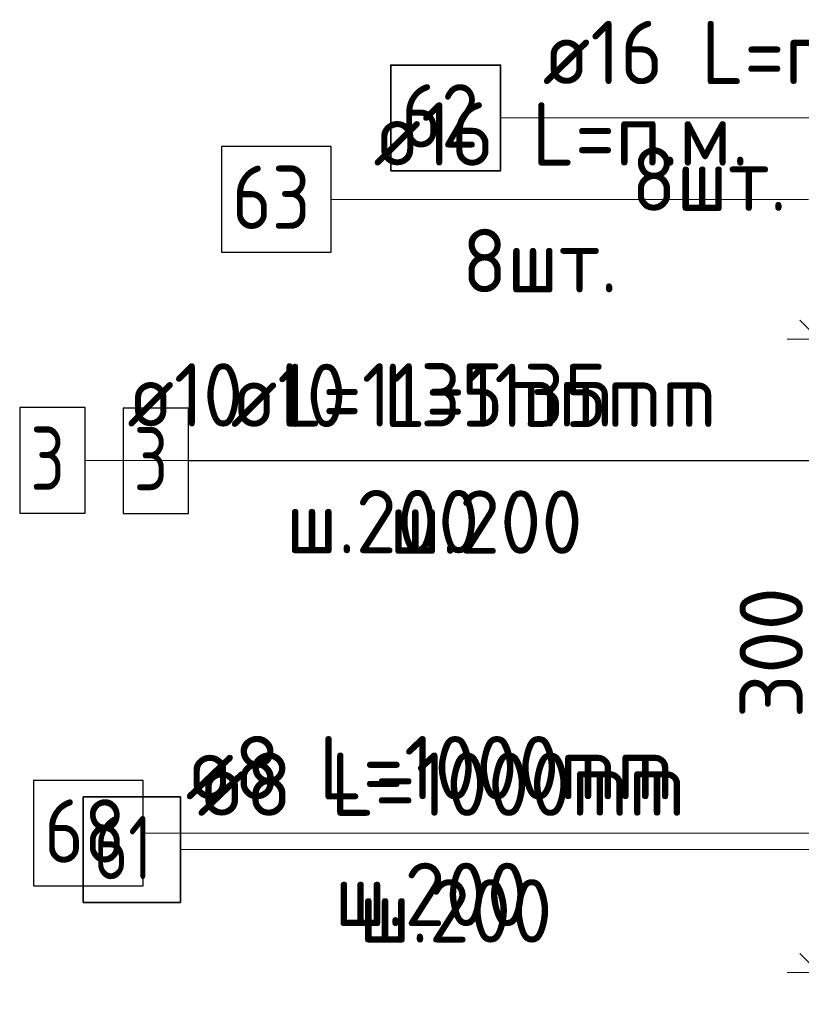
# Model space of a CAD drawing. Header units: metres. Extents: x -38 to 99, y -15 to 21.
# Tile 49 of 88: x 71.777 to 72.147, y 6.363 to 6.83. Entities that reach past the tile are written whole.
import ezdxf

# ---------------------------------------------------------------- set-up
doc = ezdxf.new("R2010")
doc.units = ezdxf.units.M
doc.header["$PDMODE"] = 65
for name, color, linetype, lineweight in [('XR$3$Арм.стержн. Арматура края', 96, 'Continuous', 35), ('XR$3$Арм.стержн. Хомут', 240, 'Continuous', 35), ('XR$3$Арм.стержн.горизонт. 1', 180, 'Continuous', 35), ('XR$3$Размерная линия (1)', 7, 'Continuous', 13), ('XR$5$Арм.стержн. Арматура края', 96, 'Continuous', 35), ('XR$5$Арм.стержн. Хомут', 240, 'Continuous', 35), ('XR$5$Арм.стержн.горизонт. 1', 180, 'Continuous', 35), ('XR$5$Размерная линия (1)', 7, 'Continuous', 13)]:
    doc.layers.add(name, color=color, linetype=linetype, lineweight=lineweight)
doc.styles.add('ISOCPEUR', font='txt')
doc.dimstyles.new('DIMSTYLE_10', dxfattribs={"dimtxt": 0.03, "dimasz": 0.03, "dimexe": 0, "dimexo": 0, "dimgap": 0.015, "dimtad": 2, "dimdec": 0, "dimlfac": 1000, "dimrnd": 1, "dimzin": 12, "dimdsep": 46, "dimtxsty": 'ISOCPEUR', "dimblk1": 'ALL_ML_STRICH', "dimblk2": 'ALL_ML_STRICH', "dimsah": 1, "dimcen": 0, "dimclrd": 7, "dimclre": 256, "dimclrt": 7, "dimadec": 0, "dimazin": 0, "dimtfac": 1, "dimtdec": 0, "dimtix": 1, "dimtmove": 2, "dimatfit": 3, "dimfxl": 0, "dimtzin": 0, "dimlwd": 0, "dimlwe": -3, "dimarcsym": 0})
doc.dimstyles.new('DIMSTYLE_12', dxfattribs={"dimtxt": 0.03, "dimasz": 0.03, "dimexe": 0, "dimexo": 0, "dimgap": 0.015, "dimtad": 2, "dimdec": 0, "dimlfac": 1000, "dimrnd": 1, "dimzin": 12, "dimdsep": 46, "dimtxsty": 'ISOCPEUR', "dimblk1": 'ALL_ML_STRICH', "dimblk2": 'ALL_ML_STRICH', "dimsah": 1, "dimcen": 0, "dimclrd": 7, "dimclre": 256, "dimclrt": 7, "dimadec": 0, "dimazin": 0, "dimtfac": 1, "dimtdec": 0, "dimtix": 1, "dimtmove": 2, "dimatfit": 3, "dimfxl": 0, "dimtzin": 0, "dimlwd": 0, "dimlwe": -3, "dimarcsym": 0})

# ---------------------------------------------------------------- blocks, each defined once
blk = doc.blocks.new('ALL_ML_STRICH')
at = {"color": 0, "linetype": 'ByBlock', "lineweight": -2}
for p, q in [((0, -0.5), (0, 0.5)), ((-0.3, -0.3), (0.3, 0.3)), ((-1, 0), (0.5, 0))]:
    blk.add_line(p, q, dxfattribs=at)
blk = doc.blocks.new('*D69')
at = {"layer": 'DEFPOINTS', "color": 7, "linetype": 'Continuous', "lineweight": 13, "transparency": 33554687}
for p in [(72.2753, 6.67826), (72.15496, 6.37826), (72.27526, 6.37826)]:
    blk.add_point(p, dxfattribs=at)
at = {"layer": 'XR$3$Размерная линия (1)', "color": 9, "linetype": 'Continuous', "lineweight": -2, "true_color": 0xc7c7c7, "transparency": 33554687}
for p, q in [((72.2553, 6.67826), (72.15496, 6.67826)), ((72.25526, 6.37826), (72.15496, 6.37826))]:
    blk.add_line(p, q, dxfattribs=at)
at = {"layer": 'XR$3$Размерная линия (1)', "color": 7, "linetype": 'Continuous', "lineweight": -2, "transparency": 33554687}
blk.add_line((72.15496, 6.37826), (72.15496, 6.67826), dxfattribs=at)
at = {"layer": 'XR$3$Размерная линия (1)', "color": 7, "linetype": 'Continuous', "lineweight": 13, "transparency": 33554687, "xscale": 0.03, "yscale": 0.03, "zscale": 0.03}
for p, rotation in [((72.15496, 6.67826), 90), ((72.15496, 6.37826), 270)]:
    blk.add_blockref('ALL_ML_STRICH', p, dxfattribs=dict(at, rotation=rotation))
at = {"layer": 'XR$3$Размерная линия (1)', "color": 7, "linetype": 'Continuous', "lineweight": 13, "transparency": 33554687, "insert": (72.13246, 6.52976), "char_height": 0.03, "width": 0.09, "attachment_point": 5, "rotation": 90, "style": 'ISOCPEUR'}
blk.add_mtext('\\A1;{300}', dxfattribs=at)
blk = doc.blocks.new('*D352')
at = {"layer": 'DEFPOINTS', "color": 7, "linetype": 'Continuous', "lineweight": 13, "transparency": 33554687}
for p in [(72.2753, 6.67826), (72.15496, 6.37826), (72.27526, 6.37826)]:
    blk.add_point(p, dxfattribs=at)
at = {"layer": 'XR$5$Размерная линия (1)', "color": 9, "linetype": 'Continuous', "lineweight": -2, "true_color": 0xc7c7c7, "transparency": 33554687}
for p, q in [((72.2553, 6.67826), (72.15496, 6.67826)), ((72.25526, 6.37826), (72.15496, 6.37826))]:
    blk.add_line(p, q, dxfattribs=at)
at = {"layer": 'XR$5$Размерная линия (1)', "color": 7, "linetype": 'Continuous', "lineweight": -2, "transparency": 33554687}
blk.add_line((72.15496, 6.37826), (72.15496, 6.67826), dxfattribs=at)
at = {"layer": 'XR$5$Размерная линия (1)', "color": 7, "linetype": 'Continuous', "lineweight": 13, "transparency": 33554687, "xscale": 0.03, "yscale": 0.03, "zscale": 0.03}
for p, rotation in [((72.15496, 6.67826), 90), ((72.15496, 6.37826), 270)]:
    blk.add_blockref('ALL_ML_STRICH', p, dxfattribs=dict(at, rotation=rotation))
at = {"layer": 'XR$5$Размерная линия (1)', "color": 7, "linetype": 'Continuous', "lineweight": 13, "transparency": 33554687, "insert": (72.13246, 6.52976), "char_height": 0.03, "width": 0.09, "attachment_point": 5, "rotation": 90, "style": 'ISOCPEUR'}
blk.add_mtext('\\A1;{300}', dxfattribs=at)

msp = doc.modelspace()

# ---------------------------------------------------------------- linework, layer by layer
at = {"layer": 'XR$3$Арм.стержн. Арматура края', "color": 7, "linetype": 'Continuous', "lineweight": 13, "transparency": 33554687}
msp.add_line((71.85659, 6.62065), (72.16359, 6.62065), dxfattribs=at)
at = {"layer": 'XR$3$Арм.стержн. Арматура края', "color": 7, "linetype": 'Continuous', "lineweight": 25, "transparency": 33554687}
msp.add_lwpolyline([(71.82559, 6.59565), (71.85659, 6.59565), (71.85659, 6.64565), (71.82559, 6.64565), (71.82559, 6.59565)], dxfattribs=at)
at = {"layer": 'XR$3$Арм.стержн. Хомут', "color": 7, "linetype": 'Continuous', "lineweight": 13, "transparency": 33554687}
for p, q in [((71.85279, 6.43651), (72.13879, 6.43651)), ((72.13879, 6.43651), (72.30423, 6.43651))]:
    msp.add_line(p, q, dxfattribs=at)
at = {"layer": 'XR$3$Арм.стержн. Хомут', "color": 7, "linetype": 'Continuous', "lineweight": 35, "transparency": 33554687}
msp.add_lwpolyline([(71.80679, 6.41151), (71.85279, 6.41151), (71.85279, 6.46151), (71.80679, 6.46151), (71.80679, 6.41151)], dxfattribs=at)
at = {"layer": 'XR$3$Арм.стержн.горизонт. 1', "color": 7, "linetype": 'Continuous', "lineweight": 13, "transparency": 33554687}
msp.add_line((72.00431, 6.78305), (72.23031, 6.78305), dxfattribs=at)
at = {"layer": 'XR$3$Арм.стержн.горизонт. 1', "color": 7, "linetype": 'Continuous', "lineweight": 35, "transparency": 33554687}
msp.add_lwpolyline([(71.95231, 6.75805), (72.00431, 6.75805), (72.00431, 6.80805), (71.95231, 6.80805), (71.95231, 6.75805)], dxfattribs=at)
at = {"layer": 'XR$5$Арм.стержн. Арматура края', "color": 7, "linetype": 'Continuous', "lineweight": 13, "transparency": 33554687}
for p, q in [((71.80767, 6.62087), (72.11467, 6.62087)), ((72.11467, 6.62087), (72.3053, 6.62087))]:
    msp.add_line(p, q, dxfattribs=at)
at = {"layer": 'XR$5$Арм.стержн. Арматура края', "color": 7, "linetype": 'Continuous', "lineweight": 25, "transparency": 33554687}
msp.add_lwpolyline([(71.77667, 6.59587), (71.80767, 6.59587), (71.80767, 6.64587), (71.77667, 6.64587), (71.77667, 6.59587)], dxfattribs=at)
at = {"layer": 'XR$5$Арм.стержн. Хомут', "color": 7, "linetype": 'Continuous', "lineweight": 13, "transparency": 33554687}
for p, q in [((71.8352, 6.44431), (72.1332, 6.44431)), ((72.1332, 6.44431), (72.30426, 6.44431))]:
    msp.add_line(p, q, dxfattribs=at)
at = {"layer": 'XR$5$Арм.стержн. Хомут', "color": 7, "linetype": 'Continuous', "lineweight": 25, "transparency": 33554687}
msp.add_lwpolyline([(71.7832, 6.41931), (71.8352, 6.41931), (71.8352, 6.46931), (71.7832, 6.46931), (71.7832, 6.41931)], dxfattribs=at)
at = {"layer": 'XR$5$Арм.стержн.горизонт. 1', "color": 7, "linetype": 'Continuous', "lineweight": 13, "transparency": 33554687}
msp.add_line((71.92415, 6.74446), (72.15015, 6.74446), dxfattribs=at)
at = {"layer": 'XR$5$Арм.стержн.горизонт. 1', "color": 7, "linetype": 'Continuous', "lineweight": 25, "transparency": 33554687}
msp.add_lwpolyline([(71.87215, 6.71946), (71.92415, 6.71946), (71.92415, 6.76946), (71.87215, 6.76946), (71.87215, 6.71946)], dxfattribs=at)

# ---------------------------------------------------------------- texts
at = {"layer": 'XR$3$Арм.стержн. Арматура края', "color": 7, "linetype": 'Continuous', "lineweight": 25, "transparency": 33554687, "char_height": 0.03, "attachment_point": 7, "style": 'ISOCPEUR'}
for s, insert, width in [('\\W0.92;ø10 L=1135mm ', (71.87659, 6.63665), 0.2806692), ('\\W0.78;3', (71.83059, 6.60665), 0.0326407), ('\\W0.95;ш.200 ', (71.95159, 6.57665), 0.1311997)]:
    msp.add_mtext(s, dxfattribs=dict(at, insert=insert, width=width))
at = {"layer": 'XR$3$Арм.стержн. Хомут', "color": 7, "linetype": 'Continuous', "lineweight": 25, "transparency": 33554687, "char_height": 0.03, "attachment_point": 7, "style": 'ISOCPEUR'}
for s, insert, width in [('\\W0.96;ø8 L=1000mm ', (71.86079, 6.45251), 0.2722218), ('\\W0.75;61', (71.81179, 6.42251), 0.0472281), ('\\W0.95;ш.200 ', (71.93729, 6.39251), 0.1311995)]:
    msp.add_mtext(s, dxfattribs=dict(at, insert=insert, width=width))
at = {"layer": 'XR$3$Арм.стержн.горизонт. 1', "color": 7, "linetype": 'Continuous', "lineweight": 25, "transparency": 33554687, "char_height": 0.03, "attachment_point": 7, "style": 'ISOCPEUR'}
for s, insert, width in [('\\W0.94;ø16 L=п.м.', (72.02431, 6.79905), 0.199983), ('\\W0.87;62', (71.95731, 6.76905), 0.0550811), ('\\W0.94;8шт. ', (72.06631, 6.73905), 0.1161286)]:
    msp.add_mtext(s, dxfattribs=dict(at, insert=insert, width=width))
at = {"layer": 'XR$5$Арм.стержн. Арматура края', "color": 7, "linetype": 'Continuous', "lineweight": 25, "transparency": 33554687, "char_height": 0.03, "attachment_point": 7, "style": 'ISOCPEUR'}
for s, insert, width in [('\\W0.92;ø10 L=1135mm ', (71.82767, 6.63687), 0.2806692), ('\\W0.78;3', (71.78167, 6.60687), 0.0326407), ('\\W0.95;ш.200 ', (71.90267, 6.57687), 0.1311995)]:
    msp.add_mtext(s, dxfattribs=dict(at, insert=insert, width=width))
at = {"layer": 'XR$5$Арм.стержн. Хомут', "color": 7, "linetype": 'Continuous', "lineweight": 25, "transparency": 33554687, "char_height": 0.03, "attachment_point": 7, "style": 'ISOCPEUR'}
for s, insert, width in [('\\W0.96;ø8 L=1000mm ', (71.8552, 6.46031), 0.2722217), ('\\W0.87;68', (71.7882, 6.43031), 0.0550812), ('\\W0.95;ш.200 ', (71.9257, 6.40031), 0.1311996)]:
    msp.add_mtext(s, dxfattribs=dict(at, insert=insert, width=width))
at = {"layer": 'XR$5$Арм.стержн.горизонт. 1', "color": 7, "linetype": 'Continuous', "lineweight": 25, "transparency": 33554687, "char_height": 0.03, "attachment_point": 7, "style": 'ISOCPEUR'}
for s, insert, width in [('\\W0.94;ø16 L=п.м.', (71.94415, 6.76046), 0.1999832), ('\\W0.87;63', (71.87715, 6.73046), 0.0550812), ('\\W0.94;8шт. ', (71.98615, 6.70046), 0.1161286)]:
    msp.add_mtext(s, dxfattribs=dict(at, insert=insert, width=width))

# ---------------------------------------------------------------- dimensions: what is measured, and where the dimension line sits
at = {"layer": 'XR$3$Размерная линия (1)', "color": 7, "linetype": 'Continuous', "lineweight": 13, "transparency": 33554687}
dim = msp.add_linear_dim(base=(72.15496, 6.67826), p1=(72.25526, 6.37826), p2=(72.2553, 6.67826), angle=90, dimstyle='DIMSTYLE_10', override={"dimpost": '<>', "dimclrd": 7, "dimclre": 9, "dimclrt": 7, "dimlwd": 0, "dimlwe": 65533}, dxfattribs=at)
dim.commit()
dim.dimension.update_dxf_attribs({"geometry": '*D69', "text_midpoint": (72.13246, 6.52976), "dimtype": 160})
at = {"layer": 'XR$5$Размерная линия (1)', "color": 7, "linetype": 'Continuous', "lineweight": 13, "transparency": 33554687}
dim = msp.add_linear_dim(base=(72.15496, 6.67826), p1=(72.25526, 6.37826), p2=(72.2553, 6.67826), angle=90, dimstyle='DIMSTYLE_12', override={"dimpost": '<>', "dimclrd": 7, "dimclre": 9, "dimclrt": 7, "dimlwd": 0, "dimlwe": 65533}, dxfattribs=at)
dim.commit()
dim.dimension.update_dxf_attribs({"geometry": '*D352', "text_midpoint": (72.13246, 6.52976), "dimtype": 160})

doc.saveas('drawing.dxf')
